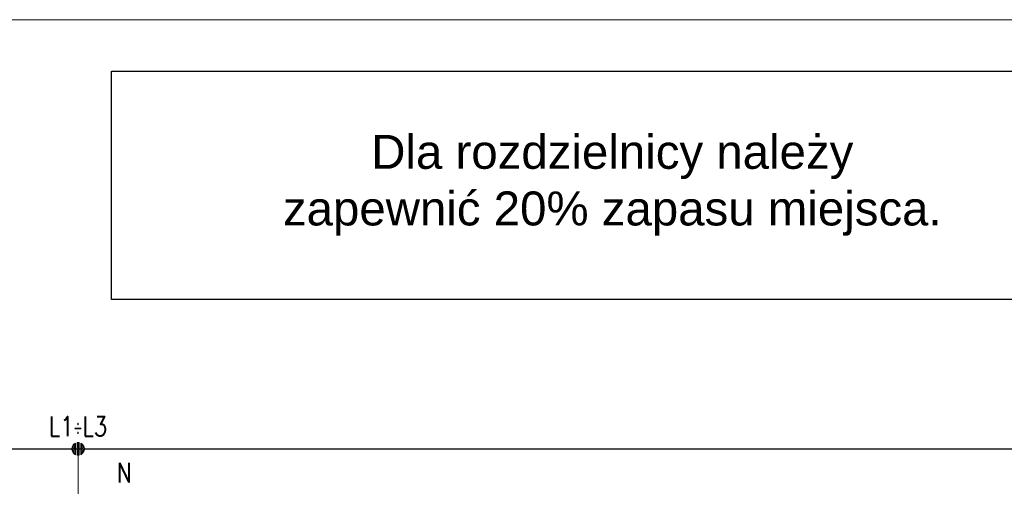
# Model space of a CAD drawing. Header units: millimetres. Extents: x 2505 to 3495, y 1397 to 1684.
# Tile 57 of 59: x 3353 to 3410, y 1657 to 1684. Entities that reach past the tile are written whole.
import ezdxf

# ---------------------------------------------------------------- set-up
doc = ezdxf.new("R2010")
doc.units = ezdxf.units.MM
for name, color, linetype, lineweight in [('#elektryczne', 7, 'Continuous', 20), ('PRZEWODY', 3, 'Continuous', 20), ('SZYNY', 1, 'Continuous', 40)]:
    doc.layers.add(name, color=color, linetype=linetype, lineweight=lineweight)
doc.layers.add('EB_Tabelka', color=7, linetype='Continuous')
doc.layers.add('OPIS', color=7, linetype='Continuous')
doc.styles.add('SIMPLEX', font='simplex.shx', dxfattribs={"width": 0.8})
doc.styles.add('TAHOMA', font='tahoma.ttf', dxfattribs={"width": 0.8})

# ---------------------------------------------------------------- blocks, each defined once
blk = doc.blocks.new('*U312')
for p, q in [((-0.64, 0.17), (-0.66, 0.02)), ((-0.64, 0.17), (-0.66, 0.02)), ((-0.64, 0), (-0.66, -0.03)), ((-0.6, 0.28), (-0.64, 0.17)), ((-0.6, 0.28), (-0.64, 0.17)), ((-0.6, 0.14), (-0.64, 0.09)), ((-0.6, 0), (-0.64, 0)), ((-0.51, 0.43), (-0.6, 0.28)), ((-0.51, 0.43), (-0.6, 0.28)), ((-0.51, 0.29), (-0.6, 0.19)), ((-0.51, 0.15), (-0.6, 0.1)), ((-0.51, 0.01), (-0.6, 0)), ((-0.4, 0.52), (-0.51, 0.43)), ((-0.4, 0.52), (-0.51, 0.43)), ((-0.4, 0.41), (-0.51, 0.33)), ((-0.4, 0.29), (-0.51, 0.24)), ((-0.4, 0.17), (-0.51, 0.15)), ((-0.4, 0.06), (-0.51, 0.05)), ((-0.27, 0.61), (-0.4, 0.52)), ((-0.27, 0.61), (-0.4, 0.52)), ((-0.27, 0.5), (-0.4, 0.43)), ((-0.27, 0.38), (-0.4, 0.33)), ((-0.27, 0.27), (-0.4, 0.24)), ((-0.27, 0.16), (-0.4, 0.14)), ((-0.27, 0.05), (-0.4, 0.05)), ((-0.27, 0.61), (-0.27, -0.61)), ((-0.27, 0.61), (-0.27, -0.61)), ((-0.1, 0.66), (0.1, 0.66)), ((-0.1, 0.66), (0.1, 0.66)), ((-0.1, -0.66), (-0.1, 0.66)), ((-0.1, 0.66), (-0.1, -0.66)), ((-0.1, 0.56), (0.1, 0.56)), ((-0.1, 0.46), (0.1, 0.46)), ((-0.1, 0.36), (0.1, 0.36)), ((-0.1, 0.26), (0.1, 0.26)), ((-0.1, 0.15), (0.1, 0.15)), ((-0.1, 0.05), (0.1, 0.05)), ((0.1, -0.66), (0.1, 0.66)), ((0.1, 0.66), (0.1, -0.66)), ((0.27, 0.61), (0.27, -0.61)), ((0.27, 0.61), (0.27, -0.61)), ((0.27, 0.61), (0.4, 0.52)), ((0.27, 0.61), (0.4, 0.52)), ((0.27, 0.5), (0.4, 0.43)), ((0.27, 0.38), (0.4, 0.33)), ((0.27, 0.27), (0.4, 0.24)), ((0.27, 0.16), (0.4, 0.14)), ((0.27, 0.05), (0.4, 0.05)), ((0.4, 0.52), (0.51, 0.43)), ((0.4, 0.52), (0.51, 0.43)), ((0.4, 0.41), (0.51, 0.33)), ((0.4, 0.29), (0.51, 0.24)), ((0.4, 0.17), (0.51, 0.15)), ((0.4, 0.06), (0.51, 0.05)), ((0.51, 0.43), (0.6, 0.28)), ((0.51, 0.43), (0.6, 0.28)), ((0.51, 0.29), (0.6, 0.19)), ((0.51, 0.15), (0.6, 0.1)), ((0.51, 0.01), (0.6, 0)), ((0.6, 0.28), (0.64, 0.17)), ((0.6, 0.28), (0.64, 0.17)), ((0.6, 0.14), (0.64, 0.09)), ((0.6, 0), (0.64, 0)), ((0.64, 0.17), (0.66, 0.02)), ((0.64, 0.17), (0.66, 0.02)), ((0.64, 0), (0.66, -0.03)), ((-0.65, -0.08), (-0.64, -0.17)), ((-0.64, -0.17), (-0.65, -0.08)), ((-0.6, -0.14), (-0.64, -0.08)), ((-0.64, -0.17), (-0.6, -0.28)), ((-0.6, -0.28), (-0.64, -0.17)), ((-0.51, -0.13), (-0.6, -0.09)), ((-0.51, -0.27), (-0.6, -0.18)), ((-0.6, -0.28), (-0.51, -0.41)), ((-0.51, -0.41), (-0.6, -0.28)), ((-0.4, -0.06), (-0.51, -0.04)), ((-0.4, -0.17), (-0.51, -0.13)), ((-0.4, -0.29), (-0.51, -0.23)), ((-0.4, -0.41), (-0.51, -0.32)), ((-0.51, -0.41), (-0.4, -0.52)), ((-0.4, -0.52), (-0.51, -0.41)), ((-0.27, -0.06), (-0.4, -0.05)), ((-0.27, -0.17), (-0.4, -0.14)), ((-0.27, -0.28), (-0.4, -0.24)), ((-0.27, -0.39), (-0.4, -0.33)), ((-0.27, -0.5), (-0.4, -0.43)), ((-0.4, -0.52), (-0.27, -0.61)), ((-0.27, -0.61), (-0.4, -0.52)), ((-0.1, -0.05), (0.1, -0.05)), ((-0.1, -0.15), (0.1, -0.15)), ((-0.1, -0.26), (0.1, -0.26)), ((-0.1, -0.36), (0.1, -0.36)), ((-0.1, -0.46), (0.1, -0.46)), ((-0.1, -0.56), (0.1, -0.56)), ((0.1, -0.66), (-0.1, -0.66)), ((-0.1, -0.66), (0.1, -0.66)), ((0.27, -0.06), (0.4, -0.05)), ((0.27, -0.17), (0.4, -0.14)), ((0.27, -0.28), (0.4, -0.24)), ((0.27, -0.39), (0.4, -0.33)), ((0.27, -0.5), (0.4, -0.43)), ((0.4, -0.52), (0.27, -0.61)), ((0.27, -0.61), (0.4, -0.52)), ((0.4, -0.06), (0.51, -0.04)), ((0.4, -0.17), (0.51, -0.13)), ((0.4, -0.29), (0.51, -0.23)), ((0.4, -0.41), (0.51, -0.32)), ((0.51, -0.41), (0.4, -0.52)), ((0.4, -0.52), (0.51, -0.41)), ((0.51, -0.13), (0.6, -0.09)), ((0.51, -0.27), (0.6, -0.18)), ((0.6, -0.28), (0.51, -0.41)), ((0.51, -0.41), (0.6, -0.28)), ((0.6, -0.14), (0.64, -0.08)), ((0.64, -0.17), (0.6, -0.28)), ((0.6, -0.28), (0.64, -0.17)), ((0.65, -0.08), (0.64, -0.17)), ((0.64, -0.17), (0.65, -0.08))]:
    blk.add_line(p, q)
at = {"ltscale": 5}
blk.add_line((0.66, 0.02), (0.66, -0.08), dxfattribs=at)
blk.add_point((0, 0))

msp = doc.modelspace()

# ---------------------------------------------------------------- linework, layer by layer
at = {"layer": '#elektryczne'}
msp.add_lwpolyline([(3494.655, 1396.928), (2504.655, 1396.928), (2504.655, 1683.928), (3494.655, 1683.928)], dxfattribs=at)
at = {"layer": 'EB_Tabelka', "lineweight": -3}
msp.add_lwpolyline([(3358.144, 1680.928), (3424.899, 1680.928), (3424.899, 1667.627), (3358.144, 1667.627)], close=True, dxfattribs=at)
at = {"layer": 'PRZEWODY'}
msp.add_line((3356.205, 1644.434), (3356.205, 1658.908), dxfattribs=at)
at = {"layer": 'SZYNY', "lineweight": -3}
msp.add_line((2535.213, 1658.908), (3453.726, 1658.908), dxfattribs=at)

# ---------------------------------------------------------------- block references
at = {"layer": 'PRZEWODY', "xscale": 0.5543999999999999, "yscale": 0.5543999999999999, "zscale": 0.5543999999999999}
msp.add_blockref('*U312', (3356.205, 1658.908), dxfattribs=at)

# ---------------------------------------------------------------- texts
at = {"layer": 'EB_Tabelka', "lineweight": -3, "ltscale": 0.1, "insert": (3424.899, 1674.278), "char_height": 2.475, "width": 71.34461, "attachment_point": 6, "style": 'TAHOMA'}
msp.add_mtext('\\pxi-1.5,qc;{\\fArial|b0|i0|c238|p34;\\H0.8x;\\W1;Dla rozdzielnicy należy \\Pzapewnić 20% zapasu miejsca.}', dxfattribs=at)
at = {"layer": 'OPIS', "style": 'SIMPLEX', "width": 0.8}
for s, p in [('L1÷L3', (3354.5, 1659.658)), ('N', (3358.467, 1656.958))]:
    msp.add_text(s, height=1.134, dxfattribs=at).set_placement(p)

doc.saveas('drawing.dxf')
